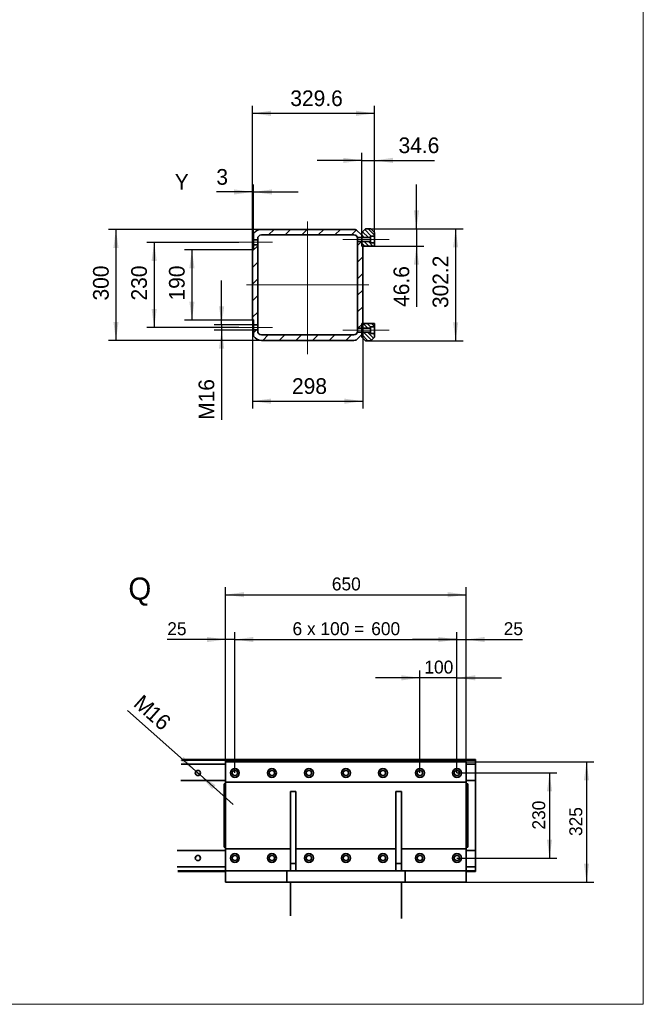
# Model space of a CAD drawing. Header units: millimetres. Extents: x 21 to 401, y 28 to 281.
# Tile 6 of 7: x 317 to 401, y 28 to 161. Entities that reach past the tile are written whole.
import ezdxf

# ---------------------------------------------------------------- set-up
doc = ezdxf.new("R2010")
doc.units = ezdxf.units.MM
doc.linetypes.add('SLD-Durchgehend', pattern=[0])
doc.linetypes.add('SLD-Punktstrich', pattern=[19.05, 15.24, -1.27, 1.27, -1.27])
doc.layers.add('KOPF', color=7, linetype='SLD-Durchgehend')
doc.styles.add('SLDTEXTSTYLE0', font='ARIAL.TTF', dxfattribs={"width": 0.948})
doc.styles.add('SLDTEXTSTYLE1', font='GIL_____.TTF')
doc.styles.add('SLDTEXTSTYLE2', font='Gill Sans MT Pro Medium')
doc.dimstyles.new('SLDDIMSTYLE10', dxfattribs={"dimtxt": 1.924756, "dimasz": 2.5, "dimexe": 0, "dimexo": 0.0625, "dimgap": 0.481189, "dimtad": 1, "dimlfac": 20, "dimrnd": 1e-09, "dimzin": 12, "dimdsep": 46, "dimtxsty": 'SLDTEXTSTYLE2', "dimsah": 1, "dimcen": 0.09, "dimadec": 0, "dimazin": 3, "dimtfac": 1, "dimtmove": 0, "dimatfit": 0, "dimfxl": 1, "dimfrac": 2, "dimtolj": 1, "dimtzin": 12, "dimarcsym": 0})
doc.dimstyles.new('SLDDIMSTYLE6', dxfattribs={"dimtxt": 1.75, "dimasz": 2.5, "dimexe": 0, "dimexo": 0.0625, "dimgap": 0.4375, "dimtad": 1, "dimlfac": 20, "dimrnd": 1e-09, "dimzin": 12, "dimdsep": 46, "dimtxsty": 'SLDTEXTSTYLE1', "dimsah": 1, "dimcen": 0.09, "dimadec": 0, "dimazin": 3, "dimtfac": 1, "dimtmove": 0, "dimatfit": 0, "dimfxl": 1, "dimfrac": 2, "dimtolj": 1, "dimtzin": 12, "dimarcsym": 0})
doc.dimstyles.new('SLDDIMSTYLE7', dxfattribs={"dimtxt": 1.75, "dimasz": 2.5, "dimexe": 0, "dimexo": 0.0625, "dimgap": 0.4375, "dimtad": 1, "dimlfac": 20, "dimrnd": 1e-09, "dimzin": 12, "dimdsep": 46, "dimtxsty": 'SLDTEXTSTYLE1', "dimsah": 1, "dimcen": 0.09, "dimadec": 0, "dimazin": 3, "dimtfac": 1, "dimtofl": 0, "dimtmove": 0, "dimatfit": 3, "dimfxl": 1, "dimfrac": 2, "dimtolj": 1, "dimtzin": 12, "dimarcsym": 0})
doc.dimstyles.new('SLDDIMSTYLE8', dxfattribs={"dimtxt": 1.924756, "dimasz": 2.5, "dimexe": 0, "dimexo": 0.0625, "dimgap": 0.481189, "dimtad": 1, "dimlfac": 20, "dimrnd": 1e-09, "dimzin": 12, "dimdsep": 46, "dimtxsty": 'SLDTEXTSTYLE2', "dimsah": 1, "dimcen": 0, "dimadec": 0, "dimazin": 3, "dimtfac": 1, "dimtmove": 0, "dimatfit": 3, "dimfxl": 1, "dimfrac": 2, "dimtolj": 1, "dimtzin": 12, "dimarcsym": 0})
doc.dimstyles.new('SLDDIMSTYLE9', dxfattribs={"dimtxt": 1.924756, "dimasz": 2.5, "dimexe": 0, "dimexo": 0.0625, "dimgap": 0.481189, "dimtad": 1, "dimlfac": 20, "dimrnd": 1e-09, "dimzin": 12, "dimdsep": 46, "dimtxsty": 'SLDTEXTSTYLE2', "dimsah": 1, "dimcen": 0.09, "dimadec": 0, "dimazin": 3, "dimtfac": 1, "dimtofl": 0, "dimtmove": 0, "dimatfit": 3, "dimfxl": 1, "dimfrac": 2, "dimtolj": 1, "dimtzin": 12, "dimarcsym": 0})

# ---------------------------------------------------------------- blocks, each defined once
blk = doc.blocks.new('_D_30')
at = {"layer": 'KOPF'}
for p, q in [((344.32, 61.1), (344.32, 84.7)), ((376.82, 61.1), (376.82, 84.7)), ((344.32, 83.7), (376.82, 83.7))]:
    blk.add_line(p, q, dxfattribs=at)
for points in [[(344.32, 83.7), (346.82, 83.35), (346.82, 84.05)], [(376.82, 83.7), (374.32, 84.05), (374.32, 83.35)]]:
    blk.add_solid(points, dxfattribs=at)
at = {"layer": 'KOPF', "insert": (358.67, 86.03), "char_height": 1.75, "attachment_point": 1, "style": 'SLDTEXTSTYLE1'}
blk.add_mtext('650', dxfattribs=at)
blk = doc.blocks.new('_D_31')
at = {"layer": 'KOPF'}
for p, q in [((375.57, 59.6), (375.57, 78.64)), ((376.82, 61.1), (376.82, 78.64)), ((375.57, 77.64), (369.57, 77.64)), ((375.57, 77.64), (376.82, 77.64)), ((376.82, 77.64), (384.41, 77.64))]:
    blk.add_line(p, q, dxfattribs=at)
for points in [[(375.57, 77.64), (373.07, 77.99), (373.07, 77.29)], [(376.82, 77.64), (379.32, 77.29), (379.32, 77.99)]]:
    blk.add_solid(points, dxfattribs=at)
at = {"layer": 'KOPF', "insert": (381.88, 79.98), "char_height": 1.75, "attachment_point": 1, "style": 'SLDTEXTSTYLE1'}
blk.add_mtext('25', dxfattribs=at)
blk = doc.blocks.new('_D_32')
at = {"layer": 'KOPF'}
for p, q in [((344.32, 61.1), (344.32, 78.64)), ((345.57, 59.6), (345.57, 78.64)), ((344.32, 77.64), (336.44, 77.64)), ((345.57, 77.64), (344.32, 77.64)), ((345.57, 77.64), (351.57, 77.64))]:
    blk.add_line(p, q, dxfattribs=at)
for points in [[(344.32, 77.64), (341.82, 77.99), (341.82, 77.29)], [(345.57, 77.64), (348.07, 77.29), (348.07, 77.99)]]:
    blk.add_solid(points, dxfattribs=at)
at = {"layer": 'KOPF', "insert": (336.44, 79.98), "char_height": 1.75, "attachment_point": 1, "style": 'SLDTEXTSTYLE1'}
blk.add_mtext('25', dxfattribs=at)
blk = doc.blocks.new('_D_33')
at = {"layer": 'KOPF'}
for p, q in [((345.57, 59.6), (345.57, 78.64)), ((375.57, 59.6), (375.57, 78.64)), ((345.57, 77.64), (375.57, 77.64))]:
    blk.add_line(p, q, dxfattribs=at)
for points in [[(345.57, 77.64), (348.07, 77.29), (348.07, 77.99)], [(375.57, 77.64), (373.07, 77.99), (373.07, 77.29)]]:
    blk.add_solid(points, dxfattribs=at)
at = {"layer": 'KOPF', "char_height": 1.75, "attachment_point": 1, "style": 'SLDTEXTSTYLE1'}
for s, insert in [('6 x 100 = ', (353.36, 79.98)), ('600', (363.99, 79.98))]:
    blk.add_mtext(s, dxfattribs=dict(at, insert=insert))
blk = doc.blocks.new('_D_34')
at = {"layer": 'KOPF'}
for p, q in [((370.57, 59.6), (370.57, 73.46)), ((375.57, 59.6), (375.57, 73.46)), ((370.57, 72.46), (364.57, 72.46)), ((375.57, 72.46), (370.57, 72.46)), ((375.57, 72.46), (381.57, 72.46))]:
    blk.add_line(p, q, dxfattribs=at)
for points in [[(370.57, 72.46), (368.07, 72.81), (368.07, 72.11)], [(375.57, 72.46), (378.07, 72.11), (378.07, 72.81)]]:
    blk.add_solid(points, dxfattribs=at)
at = {"layer": 'KOPF', "insert": (371.17, 74.79), "char_height": 1.75, "attachment_point": 1, "style": 'SLDTEXTSTYLE1'}
blk.add_mtext('100', dxfattribs=at)
blk = doc.blocks.new('_D_35')
at = {"layer": 'KOPF'}
for p, q in [((375.57, 59.6), (389.07, 59.6)), ((388.07, 59.6), (388.07, 48.1)), ((375.57, 48.1), (389.07, 48.1))]:
    blk.add_line(p, q, dxfattribs=at)
for points in [[(388.07, 59.6), (387.72, 57.1), (388.42, 57.1)], [(388.07, 48.1), (388.42, 50.6), (387.72, 50.6)]]:
    blk.add_solid(points, dxfattribs=at)
at = {"layer": 'KOPF', "insert": (385.74, 51.95), "char_height": 1.75, "attachment_point": 1, "rotation": 90, "style": 'SLDTEXTSTYLE1'}
blk.add_mtext('230', dxfattribs=at)
blk = doc.blocks.new('_D_36')
at = {"layer": 'KOPF'}
for p, q in [((376.82, 61.1), (394.07, 61.1)), ((393.07, 61.1), (393.07, 44.85)), ((376.82, 44.85), (394.07, 44.85))]:
    blk.add_line(p, q, dxfattribs=at)
for points in [[(393.07, 61.1), (392.72, 58.6), (393.42, 58.6)], [(393.07, 44.85), (393.42, 47.35), (392.72, 47.35)]]:
    blk.add_solid(points, dxfattribs=at)
at = {"layer": 'KOPF', "insert": (390.74, 51.08), "char_height": 1.75, "attachment_point": 1, "rotation": 90, "style": 'SLDTEXTSTYLE1'}
blk.add_mtext('325', dxfattribs=at)
blk = doc.blocks.new('_D_37')
at = {"layer": 'KOPF'}
for p, q in [((340.27, 59.87), (331.09, 68.04)), ((340.27, 59.87), (340.87, 59.33)), ((340.87, 59.33), (345.35, 55.35))]:
    blk.add_line(p, q, dxfattribs=at)
for points in [[(340.27, 59.87), (338.64, 61.79), (338.17, 61.27)], [(340.87, 59.33), (342.5, 57.41), (342.97, 57.93)]]:
    blk.add_solid(points, dxfattribs=at)
at = {"layer": 'KOPF', "attachment_point": 1, "rotation": 318.3363, "style": 'SLDTEXTSTYLE2'}
for s, insert, char_height in [('M', (333.14, 70.34), 2.12), ('16', (334.79, 68.88), 2.117)]:
    blk.add_mtext(s, dxfattribs=dict(at, insert=insert, char_height=char_height))
blk = doc.blocks.new('_D_40')
at = {"layer": 'KOPF'}
for p, q in [((347.95, 130.33), (347.95, 139.14)), ((348.1, 132.51), (348.1, 139.14)), ((347.95, 138.14), (343.07, 138.14)), ((347.95, 138.14), (348.1, 138.14)), ((348.1, 138.14), (354.1, 138.14))]:
    blk.add_line(p, q, dxfattribs=at)
for points in [[(347.95, 138.14), (345.45, 138.49), (345.45, 137.79)], [(348.1, 138.14), (350.6, 137.79), (350.6, 138.49)]]:
    blk.add_solid(points, dxfattribs=at)
at = {"layer": 'KOPF', "insert": (343.07, 141.24), "char_height": 2.12, "attachment_point": 1, "style": 'SLDTEXTSTYLE2'}
blk.add_mtext('3', dxfattribs=at)
blk = doc.blocks.new('_D_41')
at = {"layer": 'KOPF'}
for p, q in [((347.95, 130.33), (347.95, 149.77)), ((364.43, 132.64), (364.43, 149.77)), ((364.43, 148.77), (347.95, 148.77))]:
    blk.add_line(p, q, dxfattribs=at)
for points in [[(347.95, 148.77), (350.45, 148.42), (350.45, 149.12)], [(364.43, 148.77), (361.93, 149.12), (361.93, 148.42)]]:
    blk.add_solid(points, dxfattribs=at)
at = {"layer": 'KOPF', "insert": (353.06, 151.87), "char_height": 2.117, "attachment_point": 1, "style": 'SLDTEXTSTYLE2'}
blk.add_mtext('329.6', dxfattribs=at)
blk = doc.blocks.new('_D_42')
at = {"layer": 'KOPF'}
for p, q in [((362.7, 132.64), (362.7, 143.41)), ((364.43, 132.64), (364.43, 143.41)), ((362.7, 142.41), (356.7, 142.41)), ((362.7, 142.41), (364.43, 142.41)), ((364.43, 142.41), (372.53, 142.41))]:
    blk.add_line(p, q, dxfattribs=at)
for points in [[(362.7, 142.41), (360.2, 142.76), (360.2, 142.06)], [(364.43, 142.41), (366.93, 142.06), (366.93, 142.76)]]:
    blk.add_solid(points, dxfattribs=at)
at = {"layer": 'KOPF', "insert": (367.68, 145.51), "char_height": 2.117, "attachment_point": 1, "style": 'SLDTEXTSTYLE2'}
blk.add_mtext('34.6', dxfattribs=at)
blk = doc.blocks.new('_D_43')
at = {"layer": 'KOPF'}
for p, q in [((370.1, 133.14), (370.1, 139.14)), ((363.94, 133.14), (371.1, 133.14)), ((370.1, 133.14), (370.1, 130.81)), ((364.43, 130.81), (371.1, 130.81)), ((370.1, 130.81), (370.1, 122.61))]:
    blk.add_line(p, q, dxfattribs=at)
for points in [[(370.1, 133.14), (370.45, 135.64), (369.75, 135.64)], [(370.1, 130.81), (369.75, 128.31), (370.45, 128.31)]]:
    blk.add_solid(points, dxfattribs=at)
at = {"layer": 'KOPF', "insert": (367, 122.61), "char_height": 2.117, "attachment_point": 1, "rotation": 90, "style": 'SLDTEXTSTYLE2'}
blk.add_mtext('46.6', dxfattribs=at)
blk = doc.blocks.new('_D_44')
at = {"layer": 'KOPF'}
for p, q in [((363.94, 133.14), (376.39, 133.14)), ((375.39, 133.14), (375.39, 118.03)), ((363.94, 118.03), (376.39, 118.03))]:
    blk.add_line(p, q, dxfattribs=at)
for points in [[(375.39, 133.14), (375.04, 130.64), (375.74, 130.64)], [(375.39, 118.03), (375.74, 120.53), (375.04, 120.53)]]:
    blk.add_solid(points, dxfattribs=at)
at = {"layer": 'KOPF', "insert": (372.28, 122.45), "char_height": 2.117, "attachment_point": 1, "rotation": 90, "style": 'SLDTEXTSTYLE2'}
blk.add_mtext('302.2', dxfattribs=at)
blk = doc.blocks.new('_D_45')
at = {"layer": 'KOPF'}
for p, q in [((343.78, 120.18), (343.78, 126.18)), ((348.1, 120.18), (342.78, 120.18)), ((343.78, 120.18), (343.78, 119.48)), ((348.1, 119.48), (342.78, 119.48)), ((343.78, 119.48), (343.78, 107.34))]:
    blk.add_line(p, q, dxfattribs=at)
for points in [[(343.78, 120.18), (344.13, 122.68), (343.43, 122.68)], [(343.78, 119.48), (343.43, 116.98), (344.13, 116.98)]]:
    blk.add_solid(points, dxfattribs=at)
at = {"layer": 'KOPF', "insert": (340.67, 107.34), "char_height": 2.117, "attachment_point": 1, "rotation": 90, "style": 'SLDTEXTSTYLE2'}
blk.add_mtext('M16', dxfattribs=at)
blk = doc.blocks.new('_D_46')
at = {"layer": 'KOPF'}
for p, q in [((347.95, 130.33), (338.77, 130.33)), ((339.77, 130.33), (339.77, 120.83)), ((347.95, 120.83), (338.77, 120.83))]:
    blk.add_line(p, q, dxfattribs=at)
for points in [[(339.77, 130.33), (339.42, 127.83), (340.12, 127.83)], [(339.77, 120.83), (340.12, 123.33), (339.42, 123.33)]]:
    blk.add_solid(points, dxfattribs=at)
at = {"layer": 'KOPF', "insert": (336.67, 123.47), "char_height": 2.117, "attachment_point": 1, "rotation": 90, "style": 'SLDTEXTSTYLE2'}
blk.add_mtext('190', dxfattribs=at)
blk = doc.blocks.new('_D_47')
at = {"layer": 'KOPF'}
for p, q in [((346.1, 131.33), (333.67, 131.33)), ((334.67, 131.33), (334.67, 119.83)), ((346.1, 119.83), (333.67, 119.83))]:
    blk.add_line(p, q, dxfattribs=at)
for points in [[(334.67, 131.33), (334.32, 128.83), (335.02, 128.83)], [(334.67, 119.83), (335.02, 122.33), (334.32, 122.33)]]:
    blk.add_solid(points, dxfattribs=at)
at = {"layer": 'KOPF', "insert": (331.57, 123.47), "char_height": 2.117, "attachment_point": 1, "rotation": 90, "style": 'SLDTEXTSTYLE2'}
blk.add_mtext('230', dxfattribs=at)
blk = doc.blocks.new('_D_48')
at = {"layer": 'KOPF'}
for p, q in [((349.15, 133.08), (328.51, 133.08)), ((329.51, 133.08), (329.51, 118.08)), ((349.15, 118.08), (328.51, 118.08))]:
    blk.add_line(p, q, dxfattribs=at)
for points in [[(329.51, 133.08), (329.16, 130.58), (329.86, 130.58)], [(329.51, 118.08), (329.86, 120.58), (329.16, 120.58)]]:
    blk.add_solid(points, dxfattribs=at)
at = {"layer": 'KOPF', "insert": (326.41, 123.47), "char_height": 2.117, "attachment_point": 1, "rotation": 90, "style": 'SLDTEXTSTYLE2'}
blk.add_mtext('300', dxfattribs=at)
blk = doc.blocks.new('_D_49')
at = {"layer": 'KOPF'}
for p, q in [((347.95, 120.83), (347.95, 108.86)), ((362.85, 120.36), (362.85, 108.86)), ((347.95, 109.86), (362.85, 109.86))]:
    blk.add_line(p, q, dxfattribs=at)
for points in [[(347.95, 109.86), (350.45, 109.51), (350.45, 110.21)], [(362.85, 109.86), (360.35, 110.21), (360.35, 109.51)]]:
    blk.add_solid(points, dxfattribs=at)
at = {"layer": 'KOPF', "insert": (353.29, 112.96), "char_height": 2.117, "attachment_point": 1, "style": 'SLDTEXTSTYLE2'}
blk.add_mtext('298', dxfattribs=at)

msp = doc.modelspace()

# ---------------------------------------------------------------- hatches: boundary and pattern name
at = {"linetype": 'SLD-Durchgehend', "lineweight": 18}
h = msp.add_hatch(dxfattribs=at)
h.set_pattern_fill('ANSI31', scale=0.125, angle=90, style=0)
h.paths.add_polyline_path([(363.19768, 133.13964), (362.70268, 132.64464), (362.70268, 131.98464), (363.90268, 131.98464), (363.90268, 132.15964), (364.43268, 132.15964), (364.43268, 132.64464), (363.93768, 133.13964)], flags=0)
h = msp.add_hatch(dxfattribs=at)
h.set_pattern_fill('ANSI31', scale=0.5, style=0)
edge = h.paths.add_edge_path(flags=0)
edge.add_line((348.10268, 132.51287), (348.10268, 131.68464))
edge.add_line((348.10268, 131.68464), (348.65268, 131.68464))
edge.add_line((348.65268, 131.68464), (348.65268, 131.83464))
edge.add_arc((349.15268, 131.83464), 0.5, 90, 180, ccw=False)
edge.add_line((349.15268, 132.33464), (361.65268, 132.33464))
edge.add_arc((361.65268, 131.83464), 0.5, 17.4576031, 90, ccw=False)
edge.add_line((362.12965, 131.98464), (362.70268, 131.98464))
edge.add_line((362.70268, 131.98464), (362.70268, 132.30964))
edge.add_line((362.70268, 132.30964), (361.96814, 133.04418))
edge.add_arc((361.65268, 131.83464), 1.25, 75.3822638, 90)
edge.add_line((361.65268, 133.08464), (349.15268, 133.08464))
edge.add_arc((349.15268, 131.83464), 1.25, 90, 147.1401196)
h = msp.add_hatch(dxfattribs=at)
h.set_pattern_fill('ANSI31', scale=0.5, style=0)
h.paths.add_polyline_path([(348.10268, 130.33464), (347.95268, 130.33464), (347.95268, 120.83464), (348.10268, 120.83464), (348.10268, 120.18464), (348.65268, 120.18464), (348.65268, 130.98464), (348.10268, 130.98464)], flags=0)
h = msp.add_hatch(dxfattribs=at)
h.set_pattern_fill('ANSI31', scale=0.5, style=0)
h.paths.add_polyline_path([(362.15268, 131.43464), (362.15268, 119.73464), (362.70268, 119.73464), (362.70268, 120.35964), (362.85268, 120.35964), (362.85268, 130.80964), (362.70268, 130.80964), (362.70268, 131.43464)], flags=0)
h = msp.add_hatch(dxfattribs=at)
h.set_pattern_fill('ANSI31', scale=0.125, angle=90, style=0)
h.paths.add_polyline_path([(362.70268, 131.43464), (362.70268, 130.80964), (364.43268, 130.80964), (364.43268, 131.25964), (363.90268, 131.25964), (363.90268, 131.43464)], flags=0)
h = msp.add_hatch(dxfattribs=at)
h.set_pattern_fill('ANSI31', scale=0.125, angle=90, style=0)
h.paths.add_polyline_path([(364.43268, 120.35964), (362.70268, 120.35964), (362.70268, 119.73464), (363.90268, 119.73464), (363.90268, 119.90964), (364.43268, 119.90964)], flags=0)
h = msp.add_hatch(dxfattribs=at)
h.set_pattern_fill('ANSI31', scale=0.5, style=0)
edge = h.paths.add_edge_path(flags=0)
edge.add_line((348.65268, 119.33464), (348.65268, 119.48464))
edge.add_line((348.65268, 119.48464), (348.10268, 119.48464))
edge.add_line((348.10268, 119.48464), (348.10268, 118.65641))
edge.add_arc((349.15268, 119.33464), 1.25, 212.8598804, 270)
edge.add_line((349.15268, 118.08464), (361.65268, 118.08464))
edge.add_arc((361.65268, 119.33464), 1.25, 270, 284.6177362)
edge.add_line((361.96814, 118.1251), (362.70268, 118.85964))
edge.add_line((362.70268, 118.85964), (362.70268, 119.18464))
edge.add_line((362.70268, 119.18464), (362.12965, 119.18464))
edge.add_arc((361.65268, 119.33464), 0.5, 270, 342.5423969, ccw=False)
edge.add_line((361.65268, 118.83464), (349.15268, 118.83464))
edge.add_arc((349.15268, 119.33464), 0.5, 180, 270, ccw=False)
h = msp.add_hatch(dxfattribs=at)
h.set_pattern_fill('ANSI31', scale=0.125, angle=90, style=0)
h.paths.add_polyline_path([(364.43268, 118.52464), (364.43268, 119.00964), (363.90268, 119.00964), (363.90268, 119.18464), (362.70268, 119.18464), (362.70268, 118.52464), (363.19768, 118.02964), (363.93768, 118.02964)], flags=0)

# ---------------------------------------------------------------- linework, layer by layer
at = {"color": 7, "linetype": 'SLD-Durchgehend', "lineweight": 35}
for p, q in [((363.19768, 133.13964), (362.70268, 132.64464)), ((363.93768, 133.13964), (363.19768, 133.13964)), ((364.43268, 132.64464), (363.93768, 133.13964)), ((348.10268, 132.51287), (348.10268, 131.68464)), ((348.65268, 131.68464), (348.65268, 131.83464)), ((349.15268, 133.08464), (361.65268, 133.08464)), ((349.15268, 132.33464), (361.65268, 132.33464)), ((362.70268, 132.30964), (361.96814, 133.04418)), ((362.12965, 131.98464), (362.70268, 131.98464)), ((362.15268, 131.43464), (362.15268, 131.83464)), ((362.70268, 132.64464), (362.70268, 131.98464)), ((362.70268, 131.98464), (362.70268, 132.30964)), ((362.70268, 131.98464), (363.90268, 131.98464)), ((362.70268, 131.43464), (362.70268, 131.98464)), ((363.90268, 132.15964), (364.43268, 132.15964)), ((363.90268, 131.98464), (363.90268, 132.15964)), ((363.90268, 131.43464), (363.90268, 131.98464)), ((364.43268, 132.15964), (364.43268, 132.64464)), ((364.43268, 131.25964), (364.43268, 132.15964)), ((348.10268, 131.68464), (348.10268, 130.98464)), ((348.10268, 131.68464), (348.65268, 131.68464)), ((348.65268, 130.98464), (348.10268, 130.98464)), ((348.10268, 130.98464), (348.10268, 130.33464)), ((348.65268, 131.68464), (348.65268, 130.98464)), ((348.65268, 120.18464), (348.65268, 130.98464)), ((362.70268, 131.43464), (362.15268, 131.43464)), ((362.15268, 131.43464), (362.15268, 119.73464)), ((363.90268, 131.43464), (362.70268, 131.43464)), ((362.70268, 131.43464), (362.70268, 130.80964)), ((362.70268, 130.80964), (364.43268, 130.80964)), ((362.85268, 130.80964), (362.70268, 130.80964)), ((362.85268, 120.35964), (362.85268, 130.80964)), ((363.90268, 131.25964), (363.90268, 131.43464)), ((364.43268, 131.25964), (363.90268, 131.25964)), ((364.43268, 130.80964), (364.43268, 131.25964)), ((347.95268, 130.33464), (347.95268, 120.83464)), ((348.10268, 130.33464), (347.95268, 130.33464)), ((347.95268, 120.83464), (348.10268, 120.83464)), ((348.10268, 120.83464), (348.10268, 120.18464)), ((348.10268, 120.18464), (348.10268, 119.48464)), ((348.10268, 120.18464), (348.65268, 120.18464)), ((348.65268, 120.18464), (348.65268, 119.48464)), ((362.70268, 120.35964), (362.85268, 120.35964)), ((362.70268, 119.73464), (362.70268, 120.35964)), ((362.70268, 120.35964), (364.43268, 120.35964)), ((363.90268, 119.90964), (364.43268, 119.90964)), ((363.90268, 119.73464), (363.90268, 119.90964)), ((364.43268, 120.35964), (364.43268, 119.90964)), ((364.43268, 119.00964), (364.43268, 119.90964)), ((348.65268, 119.48464), (348.10268, 119.48464)), ((348.10268, 119.48464), (348.10268, 118.65641)), ((348.65268, 119.33464), (348.65268, 119.48464)), ((361.65268, 118.83464), (349.15268, 118.83464)), ((361.96814, 118.1251), (362.70268, 118.85964)), ((362.70268, 119.18464), (362.12965, 119.18464)), ((362.15268, 119.33464), (362.15268, 119.73464)), ((362.15268, 119.73464), (362.70268, 119.73464)), ((362.70268, 119.73464), (362.70268, 119.18464)), ((362.70268, 119.73464), (363.90268, 119.73464)), ((362.70268, 118.85964), (362.70268, 119.18464)), ((363.90268, 119.18464), (362.70268, 119.18464)), ((362.70268, 118.52464), (362.70268, 119.18464)), ((363.19768, 118.02964), (362.70268, 118.52464)), ((363.90268, 119.18464), (363.90268, 119.73464)), ((363.90268, 119.00964), (363.90268, 119.18464)), ((364.43268, 119.00964), (363.90268, 119.00964)), ((364.43268, 118.52464), (363.93768, 118.02964)), ((364.43268, 119.00964), (364.43268, 118.52464)), ((361.65268, 118.08464), (349.15268, 118.08464)), ((363.93768, 118.02964), (363.19768, 118.02964)), ((338.3798, 61.35078), (378.07096, 61.35078)), ((338.38824, 61.40578), (378.06597, 61.40578)), ((378.06597, 61.35078), (378.06597, 61.40578)), ((378.07096, 61.35078), (378.07096, 60.77901)), ((344.32097, 60.77901), (338.31217, 60.77901)), ((376.82097, 61.10078), (344.32097, 61.10078)), ((344.32097, 61.10078), (344.32097, 58.35078)), ((345.3689, 59.95078), (345.16683, 59.60078)), ((345.77304, 59.95078), (345.3689, 59.95078)), ((345.97511, 59.60078), (345.77304, 59.95078)), ((350.36889, 59.95078), (350.16682, 59.60078)), ((350.77304, 59.95078), (350.36889, 59.95078)), ((350.97511, 59.60078), (350.77304, 59.95078)), ((355.36889, 59.95078), (355.16682, 59.60078)), ((355.77305, 59.95078), (355.36889, 59.95078)), ((355.97512, 59.60078), (355.77305, 59.95078)), ((360.3689, 59.95078), (360.16683, 59.60078)), ((360.77304, 59.95078), (360.3689, 59.95078)), ((360.97511, 59.60078), (360.77304, 59.95078)), ((365.36889, 59.95078), (365.16682, 59.60078)), ((365.77304, 59.95078), (365.36889, 59.95078)), ((365.97511, 59.60078), (365.77304, 59.95078)), ((370.3689, 59.95078), (370.16683, 59.60078)), ((370.77304, 59.95078), (370.3689, 59.95078)), ((370.97511, 59.60078), (370.77304, 59.95078)), ((375.36889, 59.95078), (375.16682, 59.60078)), ((375.77304, 59.95078), (375.36889, 59.95078)), ((375.97511, 59.60078), (375.77304, 59.95078)), ((376.82097, 61.10078), (376.82097, 58.35078)), ((378.07096, 60.77901), (376.82097, 60.77901)), ((378.07096, 58.60078), (378.07096, 60.77901)), ((338.29106, 58.60078), (344.32097, 58.60078)), ((345.16683, 59.60078), (345.3689, 59.25078)), ((345.3689, 59.25078), (345.77304, 59.25078)), ((345.77304, 59.25078), (345.97511, 59.60078)), ((350.16682, 59.60078), (350.36889, 59.25078)), ((350.36889, 59.25078), (350.77304, 59.25078)), ((350.77304, 59.25078), (350.97511, 59.60078)), ((355.16682, 59.60078), (355.36889, 59.25078)), ((355.36889, 59.25078), (355.77305, 59.25078)), ((355.77305, 59.25078), (355.97512, 59.60078)), ((360.16683, 59.60078), (360.3689, 59.25078)), ((360.3689, 59.25078), (360.77304, 59.25078)), ((360.77304, 59.25078), (360.97511, 59.60078)), ((365.16682, 59.60078), (365.36889, 59.25078)), ((365.36889, 59.25078), (365.77304, 59.25078)), ((365.77304, 59.25078), (365.97511, 59.60078)), ((370.16683, 59.60078), (370.3689, 59.25078)), ((370.3689, 59.25078), (370.77304, 59.25078)), ((370.77304, 59.25078), (370.97511, 59.60078)), ((375.16682, 59.60078), (375.36889, 59.25078)), ((375.36889, 59.25078), (375.77304, 59.25078)), ((375.77304, 59.25078), (375.97511, 59.60078)), ((376.82097, 58.60078), (378.07096, 58.60078)), ((378.07096, 49.10078), (378.07096, 58.60078)), ((344.12097, 57.40078), (344.12097, 58.15078)), ((344.12097, 58.15078), (344.32097, 58.15078)), ((344.12097, 50.30078), (344.12097, 57.40078)), ((376.82097, 58.35078), (344.32097, 58.35078)), ((344.32097, 58.35078), (344.32097, 57.47578)), ((344.32097, 57.47578), (344.32097, 50.22578)), ((376.82097, 58.35078), (376.82097, 57.47578)), ((377.02097, 58.15078), (376.82097, 58.15078)), ((376.82097, 57.47578), (376.82097, 50.22578)), ((377.02097, 58.15078), (377.02097, 57.40078)), ((377.02097, 57.40078), (377.02097, 50.30078)), ((353.07096, 57.10078), (353.82097, 57.10078)), ((353.07096, 57.10078), (353.07096, 47.35078)), ((353.82097, 57.10078), (353.82097, 47.35078)), ((368.07096, 57.10078), (367.32097, 57.10078)), ((367.32097, 57.10078), (367.32097, 47.35078)), ((368.07096, 57.10078), (368.07096, 47.35078)), ((344.12097, 49.55078), (344.12097, 50.30078)), ((344.12097, 49.55078), (344.32097, 49.55078)), ((344.32097, 50.22578), (344.32097, 49.35078)), ((353.07096, 49.35078), (344.32097, 49.35078)), ((344.32097, 49.35078), (344.32097, 46.35078)), ((367.32097, 49.35078), (353.82097, 49.35078)), ((376.82097, 49.35078), (368.07096, 49.35078)), ((376.82097, 50.22578), (376.82097, 49.35078)), ((377.02097, 49.55078), (376.82097, 49.55078)), ((376.82097, 49.35078), (376.82097, 46.35078)), ((377.02097, 50.30078), (377.02097, 49.55078)), ((337.77462, 49.10078), (344.32097, 49.10078)), ((345.3689, 48.45078), (345.16683, 48.10078)), ((345.16683, 48.10078), (345.3689, 47.75078)), ((345.77304, 48.45078), (345.3689, 48.45078)), ((345.97511, 48.10078), (345.77304, 48.45078)), ((345.77304, 47.75078), (345.97511, 48.10078)), ((350.36889, 48.45078), (350.16682, 48.10078)), ((350.16682, 48.10078), (350.36889, 47.75078)), ((350.77304, 48.45078), (350.36889, 48.45078)), ((350.97511, 48.10078), (350.77304, 48.45078)), ((350.77304, 47.75078), (350.97511, 48.10078)), ((355.36889, 48.45078), (355.16682, 48.10078)), ((355.16682, 48.10078), (355.36889, 47.75078)), ((355.77305, 48.45078), (355.36889, 48.45078)), ((355.97512, 48.10078), (355.77305, 48.45078)), ((355.77305, 47.75078), (355.97512, 48.10078)), ((360.3689, 48.45078), (360.16683, 48.10078)), ((360.16683, 48.10078), (360.3689, 47.75078)), ((360.77304, 48.45078), (360.3689, 48.45078)), ((360.97511, 48.10078), (360.77304, 48.45078)), ((360.77304, 47.75078), (360.97511, 48.10078)), ((365.36889, 48.45078), (365.16682, 48.10078)), ((365.16682, 48.10078), (365.36889, 47.75078)), ((365.77304, 48.45078), (365.36889, 48.45078)), ((365.97511, 48.10078), (365.77304, 48.45078)), ((365.77304, 47.75078), (365.97511, 48.10078)), ((370.3689, 48.45078), (370.16683, 48.10078)), ((370.16683, 48.10078), (370.3689, 47.75078)), ((370.77304, 48.45078), (370.3689, 48.45078)), ((370.97511, 48.10078), (370.77304, 48.45078)), ((370.77304, 47.75078), (370.97511, 48.10078)), ((375.36889, 48.45078), (375.16682, 48.10078)), ((375.16682, 48.10078), (375.36889, 47.75078)), ((375.77304, 48.45078), (375.36889, 48.45078)), ((375.97511, 48.10078), (375.77304, 48.45078)), ((375.77304, 47.75078), (375.97511, 48.10078)), ((376.82097, 49.10078), (378.07096, 49.10078)), ((378.07096, 46.92255), (378.07096, 49.10078)), ((337.78024, 46.92255), (344.32097, 46.92255)), ((345.3689, 47.75078), (345.77304, 47.75078)), ((350.36889, 47.75078), (350.77304, 47.75078)), ((353.07096, 47.35078), (353.82097, 47.35078)), ((353.07096, 47.35078), (353.07096, 46.35078)), ((353.82097, 47.35078), (353.82097, 46.35078)), ((355.36889, 47.75078), (355.77305, 47.75078)), ((360.3689, 47.75078), (360.77304, 47.75078)), ((365.36889, 47.75078), (365.77304, 47.75078)), ((368.07096, 47.35078), (367.32097, 47.35078)), ((367.32097, 47.35078), (367.32097, 46.35078)), ((368.07096, 47.35078), (368.07096, 46.35078)), ((370.3689, 47.75078), (370.77304, 47.75078)), ((375.36889, 47.75078), (375.77304, 47.75078)), ((376.82097, 46.92255), (378.07096, 46.92255)), ((378.07096, 46.92255), (378.07096, 46.35078)), ((337.8658, 46.35078), (344.32097, 46.35078)), ((337.8768, 46.29578), (344.32097, 46.29578)), ((344.32097, 46.35078), (352.57096, 46.35078)), ((344.32097, 44.85078), (344.32097, 46.35078)), ((352.57096, 44.85078), (352.57096, 46.35078)), ((368.57097, 46.35078), (352.57096, 46.35078)), ((368.57097, 44.85078), (368.57097, 46.35078)), ((368.57097, 46.35078), (376.82097, 46.35078)), ((376.82097, 44.85078), (376.82097, 46.35078)), ((376.82097, 46.35078), (378.07096, 46.35078)), ((376.82097, 46.29578), (378.06597, 46.29578)), ((378.06597, 46.35078), (378.06597, 46.29578)), ((352.57096, 44.85078), (344.32097, 44.85078)), ((368.57097, 44.85078), (352.57096, 44.85078)), ((353.07096, 44.85078), (353.07096, 40.26547)), ((368.07096, 44.85078), (368.07096, 39.92581)), ((376.82097, 44.85078), (368.57097, 44.85078))]:
    msp.add_line(p, q, dxfattribs=at)
for centre, radius in [((340.57096, 59.60078), 0.35), ((345.57097, 59.60078), 0.6), ((350.57097, 59.60078), 0.6), ((355.57096, 59.60078), 0.6), ((360.57097, 59.60078), 0.6), ((365.57096, 59.60078), 0.6), ((370.57097, 59.60078), 0.6), ((375.57097, 59.60078), 0.6), ((340.57096, 48.10078), 0.35), ((345.57097, 48.10078), 0.6), ((350.57097, 48.10078), 0.6), ((355.57096, 48.10078), 0.6), ((360.57097, 48.10078), 0.6), ((365.57096, 48.10078), 0.6), ((370.57097, 48.10078), 0.6), ((375.57097, 48.10078), 0.6)]:
    msp.add_circle(centre, radius, dxfattribs=at)
for centre, radius, start, end in [((349.15268, 131.83464), 1.25, 90, 147.1401196), ((349.15268, 131.83464), 0.5, 90, 180), ((361.65268, 131.83464), 1.25, 75.3822638, 90), ((361.65268, 131.83464), 0.5, 17.4576031, 90), ((361.65268, 131.83464), 0.5, 360, 17.4576031), ((349.15268, 119.33464), 1.25, 212.8598804, 270), ((349.15268, 119.33464), 0.5, 180, 270), ((361.65268, 119.33464), 0.5, 270, 342.5423969), ((361.65268, 119.33464), 0.5, 342.5423969, 0), ((361.65268, 119.33464), 1.25, 270, 284.6177362)]:
    msp.add_arc(centre, radius, start, end, dxfattribs=at)
at = {"layer": 'KOPF', "lineweight": 18}
for p in [(400.73608, 193.32761), (225.73608, 28.32761)]:
    msp.add_line(p, (400.73608, 28.32761), dxfattribs=at)
at = {"layer": 'KOPF', "color": 7, "linetype": 'SLD-Punktstrich', "lineweight": 18, "ltscale": 2.5}
for p, q in [((355.40268, 116.2289), (355.40268, 134.1692)), ((363.65268, 125.58464), (347.15268, 125.58464))]:
    msp.add_line(p, q, dxfattribs=at)
at = {"layer": 'KOPF', "linetype": 'SLD-Punktstrich', "lineweight": 18, "ltscale": 2.5}
for p, q in [((350.65268, 131.33464), (346.10268, 131.33464)), ((360.15268, 131.70964), (362.70268, 131.70964)), ((362.70268, 131.70964), (363.90268, 131.70964)), ((363.90268, 131.70964), (366.43268, 131.70964)), ((350.65268, 119.83464), (346.10268, 119.83464)), ((360.15268, 119.45964), (362.70268, 119.45964)), ((362.70268, 119.45964), (363.90268, 119.45964)), ((363.90268, 119.45964), (366.43268, 119.45964))]:
    msp.add_line(p, q, dxfattribs=at)

# ---------------------------------------------------------------- texts
at = {"layer": 'KOPF', "insert": (337.44988, 140.58251), "char_height": 2.11667, "attachment_point": 1, "style": 'SLDTEXTSTYLE2'}
msp.add_mtext('Y', dxfattribs=at)
at = {"layer": 'KOPF', "color": 7, "insert": (331.18856, 86.02018), "char_height": 3, "attachment_point": 1, "style": 'SLDTEXTSTYLE0'}
msp.add_mtext('Q', dxfattribs=at)

# ---------------------------------------------------------------- dimensions: what is measured, and where the dimension line sits
at = {"layer": 'KOPF'}
for base, p1, p2, dimstyle, picture, middle in [((347.95268, 148.76522), (364.43268, 132.64464), (347.95268, 130.33464), 'SLDDIMSTYLE9', '_D_41', (356.19268, 148.76522)), ((364.43268, 142.40563), (362.70268, 132.64464), (364.43268, 132.64464), 'SLDDIMSTYLE10', '_D_42', (370.10164, 142.40563)), ((348.10268, 138.13741), (347.95268, 130.33464), (348.10268, 132.51287), 'SLDDIMSTYLE10', '_D_40', (343.77633, 138.13741)), ((362.85268, 109.8569), (347.95268, 120.83464), (362.85268, 120.35964), 'SLDDIMSTYLE9', '_D_49', (355.40268, 109.8569)), ((376.82097, 83.70205), (344.32097, 61.10078), (376.82097, 61.10078), 'SLDDIMSTYLE7', '_D_30', (360.57097, 83.70205)), ((344.32097, 77.64456), (345.57097, 59.60078), (344.32097, 61.10078), 'SLDDIMSTYLE6', '_D_32', (337.71018, 77.64456)), ((376.82097, 77.64456), (375.57097, 59.60078), (376.82097, 61.10078), 'SLDDIMSTYLE6', '_D_31', (383.14332, 77.64456)), ((370.57097, 72.46103), (375.57097, 59.60078), (370.57097, 59.60078), 'SLDDIMSTYLE6', '_D_34', (373.07097, 72.46103))]:
    dim = msp.add_linear_dim(base=base, p1=p1, p2=p2, dimstyle=dimstyle, dxfattribs=at)
    dim.commit()
    dim.dimension.update_dxf_attribs({"geometry": picture, "text_midpoint": middle, "dimtype": 160})
for base, p1, p2, dimstyle, picture, middle in [((370.10164, 130.80964), (363.93768, 133.13964), (364.43268, 130.80964), 'SLDDIMSTYLE10', '_D_43', (370.10164, 125.036)), ((375.38714, 118.02964), (363.93768, 133.13964), (363.93768, 118.02964), 'SLDDIMSTYLE9', '_D_44', (375.38714, 125.58464)), ((329.51107, 118.08464), (349.15268, 133.08464), (349.15268, 118.08464), 'SLDDIMSTYLE9', '_D_48', (329.51107, 125.58464)), ((334.67156, 119.83464), (346.10268, 131.33464), (346.10268, 119.83464), 'SLDDIMSTYLE9', '_D_47', (334.67156, 125.58464)), ((339.77001, 120.83464), (347.95268, 130.33464), (347.95268, 120.83464), 'SLDDIMSTYLE9', '_D_46', (339.77001, 125.58464)), ((393.07097, 44.85078), (376.82097, 61.10078), (376.82097, 44.85078), 'SLDDIMSTYLE7', '_D_36', (393.07097, 52.97578)), ((388.07097, 48.10078), (375.57097, 59.60078), (375.57097, 48.10078), 'SLDDIMSTYLE7', '_D_35', (388.07097, 53.85078))]:
    dim = msp.add_linear_dim(base=base, p1=p1, p2=p2, angle=90, dimstyle=dimstyle, dxfattribs=at)
    dim.commit()
    dim.dimension.update_dxf_attribs({"geometry": picture, "text_midpoint": middle, "dimtype": 160})
dim = msp.add_linear_dim(base=(343.77633, 119.48464), p1=(348.10268, 120.18464), p2=(348.10268, 119.48464), angle=90, text='M16', dimstyle='SLDDIMSTYLE10', dxfattribs=at)
dim.commit()
dim.dimension.update_dxf_attribs({"geometry": '_D_45', "text_midpoint": (343.77633, 109.8569), "dimtype": 160})
dim = msp.add_linear_dim(base=(375.57097, 77.64456), p1=(345.57097, 59.60078), p2=(375.57097, 59.60078), text='6 x 100 = <>', dimstyle='SLDDIMSTYLE7', dxfattribs=at)
dim.commit()
dim.dimension.update_dxf_attribs({"geometry": '_D_33', "text_midpoint": (360.57097, 77.64456), "dimtype": 160})
dim = msp.add_diameter_dim_2p(p1=(340.27214, 59.86668), p2=(340.86979, 59.33488), text='M<>', dimstyle='SLDDIMSTYLE8', override={"dimpost": '<>'}, dxfattribs=at)
dim.commit()
dim.dimension.update_dxf_attribs({"geometry": '_D_37', "text_midpoint": (332.87107, 66.45242), "dimtype": 163})

doc.saveas('drawing.dxf')
